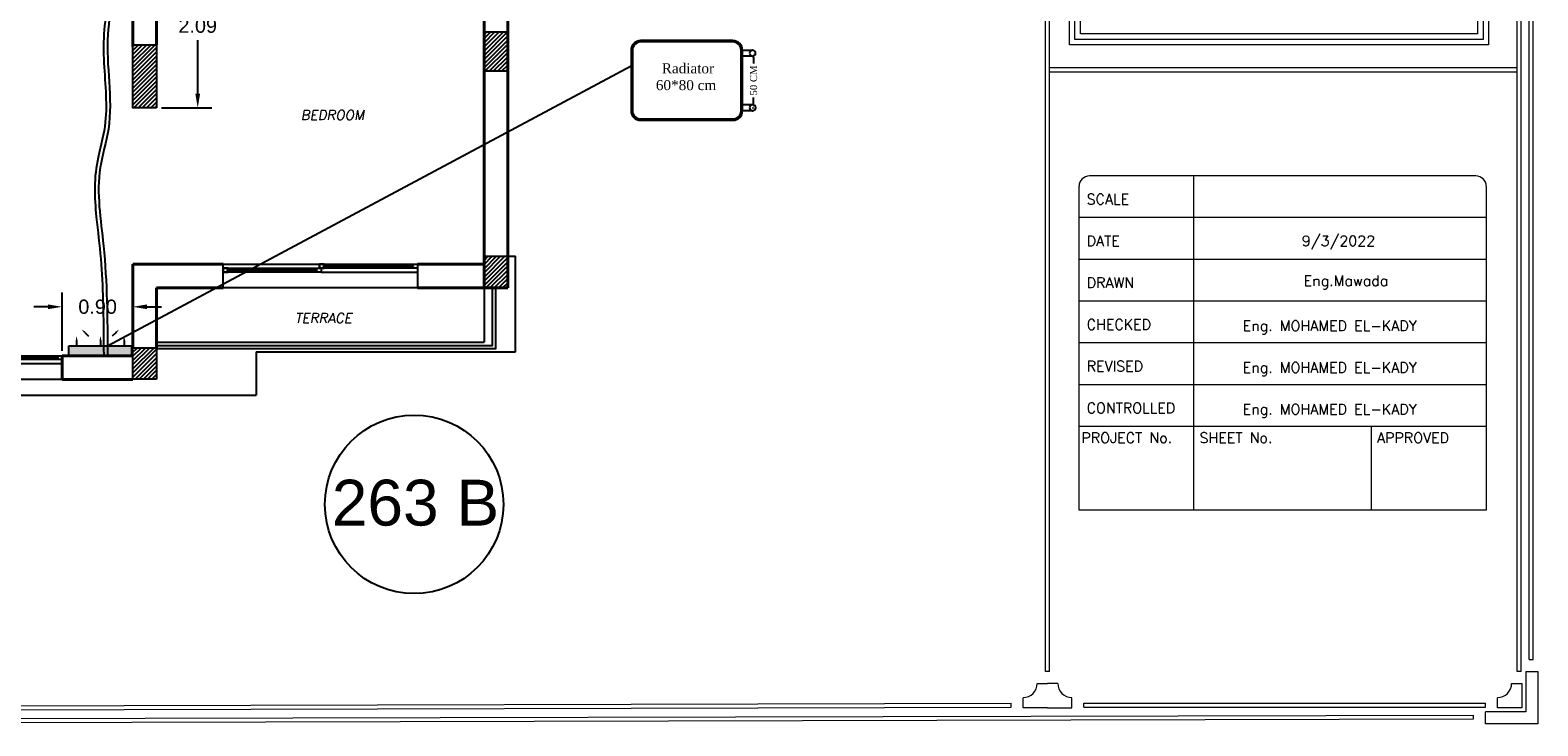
# Model space of a CAD drawing. Header units: metres. Extents: x -710577 to 709766, y -710660 to 709683.
# Tile 50 of 70: x -423 to -404, y -480 to -471. Entities that reach past the tile are written whole.
import ezdxf
from ezdxf.enums import TextEntityAlignment as Align

# ---------------------------------------------------------------- set-up
doc = ezdxf.new("R2010")
doc.units = ezdxf.units.M
doc.header["$LTSCALE"] = 50
doc.header["$MEASUREMENT"] = 0
for name, color, linetype in [('DIM-IN', 5, 'Continuous'), ('FIR-263$0$first$0$ELEV3', 3, 'Continuous'), ('FIR-263$0$first$0$RN', 3, 'Continuous'), ('FR XREF$0$first$0$ELEV3', 3, 'Continuous'), ('FR XREF$0$INT- WINDOWS', 5, 'Continuous'), ('GR-263$0$ground$0$RN', 3, 'Continuous'), ('heating', 10, 'Continuous'), ('heating system', 1, 'Continuous'), ('INT- COLUMN', 251, 'Continuous'), ('INT- COLUMN HATCH', 8, 'Continuous'), ('INT- WINDOWS', 5, 'Continuous'), ('Samrt Heat', 1, 'Continuous'), ('smart heat', 7, 'Continuous')]:
    doc.layers.add(name, color=color, linetype=linetype)
doc.layers.add('INT- WALL', color=7, linetype='Continuous', lineweight=40)
doc.styles.add('AM3', font='times.ttf')
doc.styles.add('Arial', font='arial.ttf', dxfattribs={"width": 0.7, "height": 0.108})
doc.styles.add('FIR-263$0$first$0$AXT', font='simplex.shx')
doc.styles.add('GR-263$0$ground$0$AXT', font='simplex.shx')
doc.styles.get("Standard").update_dxf_attribs({"font": 'arial.ttf'})
doc.styles.add('T', font='ROMANT.shx')
doc.dimstyles.new('35', dxfattribs={"dimscale": 0, "dimtxt": 0.09, "dimasz": 0.05, "dimexe": 0, "dimexo": 0, "dimgap": 0, "dimtad": 0, "dimzin": 0, "dimdsep": 46, "dimtxsty": 'AM3', "dimcen": 0, "dimadec": 3, "dimazin": 0, "dimtfac": 1, "dimtofl": 0, "dimtmove": 1, "dimatfit": 3, "dimfxl": 0.18, "dimtfill": 1, "dimtolj": 1, "dimtzin": 0, "dimarcsym": 0})
doc.dimstyles.get("Standard").update_dxf_attribs({"dimtxt": 0.18, "dimasz": 0.18, "dimexe": 0.18, "dimexo": 0.0625, "dimgap": 0.09, "dimtad": 0, "dimtih": 1, "dimtoh": 1, "dimzin": 0, "dimdsep": 46, "dimtxsty": 'Standard', "dimcen": 0.09, "dimadec": 0, "dimazin": 0, "dimtfac": 1, "dimtofl": 0, "dimtmove": 0, "dimatfit": 3, "dimfxl": 1, "dimtolj": 1, "dimtzin": 0, "dimarcsym": 0})
pattern_1 = [(45, (322.419634, -720.270054), (-0.0265165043, 0.0265165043), [])]

# ---------------------------------------------------------------- blocks, each defined once
blk = doc.blocks.new('GR-263$0$ground$0$RN')
at = {"style": 'GR-263$0$ground$0$AXT', "oblique": 10}
for tag, p in [('R1', (0, 0.75)), ('R2', (0, 0.5)), ('R3', (0, 0.25)), ('R4', (0, 0))]:
    blk.add_attdef(tag, text='', height=0.15, dxfattribs=at).set_placement(p, align=Align.MIDDLE)
blk = doc.blocks.new('*U1957')
for p, q in [((-10, 100), (-1230, 100)), ((-1180, 30), (-40, 30)), ((-1180, 30), (-1180, 20)), ((-1180, 20), (-40, 20)), ((-40, 30), (-40, 20)), ((40, 80), (1180, 80)), ((40, 80), (40, 70)), ((40, 70), (1180, 70)), ((1180, 80), (1180, 70))]:
    blk.add_line(p, q)
for points in [[(-1230, 300), (1230, 300), (1230, 0), (-1230, 0)], [(-1230, 0), (-1230, 50), (10, 50), (10, 0)], [(-10, 50), (-10, 100), (1230, 100), (1230, 50)]]:
    blk.add_lwpolyline(points, close=True)
for points in [[(-1170, 20), (-1170, 0), (-1230, 0), (-1230, 50), (-1170, 50), (-1170, 30)], [(-50, 20), (-50, 0), (10, 0), (10, 50), (-50, 50), (-50, 30)], [(50, 70), (50, 50), (-10, 50), (-10, 100), (50, 100), (50, 80)], [(1170, 70), (1170, 50), (1230, 50), (1230, 100), (1170, 100), (1170, 80)]]:
    blk.add_lwpolyline(points)
blk = doc.blocks.new('*U1958')
for p, q in [((-10, 100), (-1230, 100)), ((-1180, 30), (-40, 30)), ((-1180, 30), (-1180, 20)), ((-1180, 20), (-40, 20)), ((-40, 30), (-40, 20)), ((40, 80), (1180, 80)), ((40, 80), (40, 70)), ((40, 70), (1180, 70)), ((1180, 80), (1180, 70))]:
    blk.add_line(p, q)
for points in [[(-1230, 300), (1230, 300), (1230, 0), (-1230, 0)], [(-1230, 0), (-1230, 50), (10, 50), (10, 0)], [(-10, 50), (-10, 100), (1230, 100), (1230, 50)]]:
    blk.add_lwpolyline(points, close=True)
for points in [[(-1170, 20), (-1170, 0), (-1230, 0), (-1230, 50), (-1170, 50), (-1170, 30)], [(-50, 20), (-50, 0), (10, 0), (10, 50), (-50, 50), (-50, 30)], [(50, 70), (50, 50), (-10, 50), (-10, 100), (50, 100), (50, 80)], [(1170, 70), (1170, 50), (1230, 50), (1230, 100), (1170, 100), (1170, 80)]]:
    blk.add_lwpolyline(points)
blk = doc.blocks.new('FIR-263$0$first$0$RN')
at = {"style": 'FIR-263$0$first$0$AXT', "oblique": 10}
for tag, p in [('R1', (0, 0.75)), ('R2', (0, 0.5)), ('R3', (0, 0.25)), ('R4', (0, 0))]:
    blk.add_attdef(tag, text='', height=0.15, dxfattribs=at).set_placement(p, align=Align.MIDDLE)
blk = doc.blocks.new('*D2036')
at = {"layer": 'DIM-IN', "color": 0, "lineweight": -2, "transparency": 16777216}
for p, q in [((-421.769, -469.993), (-421.13, -469.993)), ((-421.31, -470.173), (-421.31, -470.854)), ((-421.31, -471.898), (-421.31, -471.217)), ((-421.769, -472.078), (-421.13, -472.078))]:
    blk.add_line(p, q, dxfattribs=at)
at = {"layer": 'DIM-IN', "color": 0, "transparency": 16777216}
for points in [[(-421.34, -470.173), (-421.28, -470.173), (-421.31, -469.993)], [(-421.34, -471.898), (-421.28, -471.898), (-421.31, -472.078)]]:
    blk.add_solid(points, dxfattribs=at)
at = {"layer": 'DIM-IN', "color": 0, "transparency": 16777216, "insert": (-421.31, -471.036), "char_height": 0.18, "attachment_point": 5}
blk.add_mtext('\\A1;2.09', dxfattribs=at)
blk = doc.blocks.new('A$C55C45C6C')
at = {"layer": 'heating', "color": 1}
for p, q in [((-0.216, 0.596), (-0.373, 0.596)), ((-0.373, 0.503), (-0.216, 0.503))]:
    blk.add_line(p, q, dxfattribs=at)
at = {"layer": 'heating', "color": 5}
for p, q in [((-0.374, -0.25), (-0.216, -0.25)), ((-0.374, -0.343), (-0.216, -0.343))]:
    blk.add_line(p, q, dxfattribs=at)
at = {"layer": 'heating system', "color": 4, "linetype": 'ByBlock', "lineweight": -2, "ltscale": 0.3}
for points in [[(-0.069, 0.743), (1.361, 0.743, -0.414214), (1.508, 0.596), (1.508, -0.343, -0.414214), (1.361, -0.49), (-0.069, -0.49, -0.414214), (-0.216, -0.343), (-0.216, 0.596, -0.414214)], [(-0.069, 0.722), (1.361, 0.722, -0.414214), (1.487, 0.596), (1.487, -0.343, -0.414214), (1.361, -0.469), (-0.069, -0.469, -0.414214), (-0.195, -0.343), (-0.195, 0.596, -0.414214)]]:
    blk.add_lwpolyline(points, format="xyb", close=True, dxfattribs=at)
at = {"layer": 'heating system', "color": 1, "linetype": 'ByBlock', "lineweight": -2, "ltscale": 0.3}
blk.add_circle((-0.373, 0.549), 0.0466, dxfattribs=at)
at = {"layer": 'heating system', "color": 5, "linetype": 'ByBlock', "lineweight": -2, "ltscale": 0.3}
blk.add_circle((-0.374, -0.296), 0.0466, dxfattribs=at)
blk = doc.blocks.new('*D2024')
at = {"layer": 'Samrt Heat', "color": 0, "lineweight": -2, "transparency": 16777216}
for p, q in [((-414.264, -471.433), (-414.264, -471.547)), ((-414.264, -472.025), (-414.264, -471.911)), ((-414.276, -472.075), (-414.264, -472.075))]:
    blk.add_line(p, q, dxfattribs=at)
at = {"layer": 'Samrt Heat', "color": 0, "transparency": 16777216}
for points in [[(-414.273, -471.433), (-414.256, -471.433), (-414.264, -471.383)], [(-414.273, -472.025), (-414.256, -472.025), (-414.264, -472.075)]]:
    blk.add_solid(points, dxfattribs=at)
at = {"layer": 'Samrt Heat', "color": 0, "transparency": 16777216, "insert": (-414.264, -471.729), "char_height": 0.09, "attachment_point": 5, "rotation": 90, "style": 'AM3', "bg_fill": 3, "box_fill_scale": 1.25, "bg_fill_color": 256, "bg_fill_true_color": 13158600, "bg_fill_transparency": 0}
blk.add_mtext('\\A1;50 CM', dxfattribs=at)
blk = doc.blocks.new('A$C4BE8651F')
h = blk.add_hatch(color=240)
h.set_gradient(color1=(250, 5, 38), color2=(238, 110, 242), tint=1, name='INVCURVED')
h.paths.add_polyline_path([(-0.467, 0.061), (-0.467, 0.012), (-0.467, -0.039), (0.193, -0.038), (0.193, 0.062)])
at = {"color": 1}
for p, q in [((0.193, 0.062), (-0.467, 0.062)), ((-0.467, -0.038), (-0.467, 0.062)), ((0.193, -0.038), (0.193, 0.062)), ((0.193, -0.038), (-0.467, -0.038))]:
    blk.add_line(p, q, dxfattribs=at)
for points in [[(-0.385, 0.162, 0, 0.0191, 0), (-0.385, 0.117, 0.0191, 0.0191, 0), (-0.385, 0.117, 0.0191, 0.0191, 0)], [(-0.332, 0.232, 0, 0.0191, 0), (-0.3, 0.201, 0.0191, 0.0191, 0), (-0.3, 0.201, 0.0191, 0.0191, 0)], [(-0.137, 0.162, 0, 0.0191, 0), (-0.137, 0.117, 0.0191, 0.0191, 0), (-0.137, 0.117, 0.0191, 0.0191, 0)], [(0.058, 0.232, 0, 0.0191, 0), (0.027, 0.201, 0.0191, 0.0191, 0), (0.027, 0.201, 0.0191, 0.0191, 0)], [(0.112, 0.162, 0, 0.0191, 0), (0.112, 0.117, 0.0191, 0.0191, 0), (0.112, 0.117, 0.0191, 0.0191, 0)]]:
    blk.add_lwpolyline(points, format="xyseb", dxfattribs=at)
for points in [[(-0.3, 0.201), (-0.261, 0.162)], [(0.027, 0.201), (-0.013, 0.162)], [(-0.385, 0.117), (-0.385, 0.062)], [(-0.137, 0.117), (-0.137, 0.062)], [(0.112, 0.117), (0.112, 0.062)]]:
    blk.add_lwpolyline(points, dxfattribs=at)
blk = doc.blocks.new('*D2032')
at = {"layer": 'DIM-IN', "color": 0, "lineweight": -2, "transparency": 16777216}
for p, q in [((-423.027, -475.156), (-423.027, -474.418)), ((-422.131, -475.156), (-422.131, -474.418)), ((-423.207, -474.598), (-423.387, -474.598)), ((-421.951, -474.598), (-421.771, -474.598))]:
    blk.add_line(p, q, dxfattribs=at)
at = {"layer": 'DIM-IN', "color": 0, "transparency": 16777216}
for points in [[(-423.207, -474.568), (-423.207, -474.628), (-423.027, -474.598)], [(-421.951, -474.568), (-421.951, -474.628), (-422.131, -474.598)]]:
    blk.add_solid(points, dxfattribs=at)
at = {"layer": 'DIM-IN', "color": 0, "transparency": 16777216, "insert": (-422.579, -474.598), "char_height": 0.18, "attachment_point": 5}
blk.add_mtext('\\A1;0.90', dxfattribs=at)

msp = doc.modelspace()

# ---------------------------------------------------------------- hatches: boundary and pattern name
at = {"layer": 'INT- COLUMN HATCH'}
h = msp.add_hatch(dxfattribs=at)
h.set_pattern_fill('ANSI31', color=256, scale=0.3, style=0)
h.set_pattern_definition(pattern_1)
h.paths.add_polyline_path([(-417.381, -471.613), (-417.681, -471.613), (-417.681, -471.113), (-417.381, -471.113)])
h = msp.add_hatch(dxfattribs=at)
h.set_pattern_fill('ANSI31', color=256, scale=0.3, style=0)
h.set_pattern_definition([(45, (313.369634, -720.140054), (-0.0265165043, 0.0265165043), [])])
h.paths.add_polyline_path([(-421.831, -472.078), (-422.131, -472.078), (-422.131, -471.278), (-421.831, -471.278)])
h = msp.add_hatch(dxfattribs=at)
h.set_pattern_fill('ANSI31', color=256, scale=0.3, style=0)
h.set_pattern_definition([(45, (322.41942, -720.270054), (-0.0265165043, 0.0265165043), [])])
h.paths.add_polyline_path([(-417.381, -474.358), (-417.681, -474.358), (-417.681, -473.958), (-417.381, -473.958)])
h = msp.add_hatch(dxfattribs=at)
h.set_pattern_fill('ANSI31', color=256, scale=0.3, style=0)
h.set_pattern_definition(pattern_1)
h.paths.add_polyline_path([(-421.831, -475.516), (-422.131, -475.516), (-422.131, -475.116), (-421.831, -475.116)])

# ---------------------------------------------------------------- linework, layer by layer
at = {"lineweight": 0}
for p, q in [((-405.109, -472.939), (-410.006, -472.939)), ((-408.682, -477.176), (-408.682, -472.939)), ((-410.138, -477.176), (-410.138, -473.071)), ((-404.977, -473.071), (-404.977, -477.176)), ((-404.977, -473.468), (-410.138, -473.468)), ((-404.977, -473.997), (-410.138, -473.997)), ((-404.977, -474.527), (-410.138, -474.527)), ((-404.977, -475.056), (-410.138, -475.056)), ((-404.977, -475.586), (-410.138, -475.586)), ((-404.977, -476.115), (-410.138, -476.115)), ((-406.433, -477.176), (-406.433, -476.115)), ((-404.977, -477.176), (-410.138, -477.176))]:
    msp.add_line(p, q, dxfattribs=at)
for points in [[(-410.26, -470.049), (-404.948, -470.049), (-404.948, -471.277), (-410.26, -471.277)], [(-410.191, -470.118), (-405.017, -470.118), (-405.017, -471.208), (-410.191, -471.208)], [(-410.122, -470.186), (-405.086, -470.186), (-405.086, -471.139), (-410.122, -471.139)]]:
    msp.add_lwpolyline(points, close=True, dxfattribs=at)
for centre, start, end in [((-410.006, -473.071), 90, 180), ((-405.109, -473.071), 0, 90)]:
    msp.add_arc(centre, 0.132, start, end, dxfattribs=at)
at = {"color": 1}
msp.add_open_spline([(-422.481, -470.311), (-422.468, -470.42), (-422.456, -470.527), (-422.456, -470.763), (-422.476, -470.897), (-422.505, -471.174), (-422.507, -471.316), (-422.495, -471.595), (-422.483, -471.734), (-422.47, -472.001), (-422.468, -472.131), (-422.497, -472.406), (-422.539, -472.552), (-422.599, -472.828), (-422.614, -472.956), (-422.617, -473.208), (-422.608, -473.334), (-422.578, -473.638), (-422.554, -473.814), (-422.525, -474.166), (-422.517, -474.342), (-422.504, -474.749), (-422.503, -474.98), (-422.502, -475.212)], degree=3, knots=[0, 0, 0, 0, 0.3264, 0.3264, 0.738216, 0.738216, 1.150033, 1.150033, 1.561849, 1.561849, 1.95915, 1.95915, 2.421678, 2.421678, 2.793474, 2.793474, 3.16527, 3.16527, 3.694708, 3.694708, 4.224146, 4.224146, 4.921869, 4.921869, 4.921869, 4.921869], dxfattribs=at)
at = {"color": 5}
msp.add_spline([(-422.431, -470.306), (-422.406, -470.644), (-422.45, -471.145), (-422.443, -472.347), (-422.546, -472.833), (-422.505, -473.824), (-422.452, -475.212)], degree=3, dxfattribs=at)
at = {"layer": 'FIR-263$0$first$0$ELEV3'}
msp.add_line((-417.382, -473.958), (-417.281, -473.958), dxfattribs=at)
at = {"layer": 'FR XREF$0$first$0$ELEV3'}
for p, q in [((-417.281, -475.168), (-417.281, -473.958)), ((-417.681, -474.358), (-417.681, -475.048)), ((-421.831, -475.048), (-417.681, -475.048)), ((-420.571, -475.168), (-420.571, -475.718)), ((-420.571, -475.168), (-417.281, -475.168)), ((-432.441, -475.718), (-420.571, -475.718))]:
    msp.add_line(p, q, dxfattribs=at)
at = {"layer": 'FR XREF$0$INT- WINDOWS'}
for points in [[(-421.832, -475.088), (-417.572, -475.088), (-417.572, -474.358)], [(-421.832, -475.128), (-417.532, -475.128), (-417.532, -474.358)]]:
    msp.add_lwpolyline(points, dxfattribs=at)
at = {"layer": 'GR-263$0$ground$0$RN'}
msp.add_circle((-418.566, -477.102), 1.131, dxfattribs=at)
at = {"layer": 'INT- COLUMN'}
for points in [[(-417.381, -471.613), (-417.681, -471.613), (-417.681, -471.113), (-417.381, -471.113)], [(-421.831, -472.078), (-422.131, -472.078), (-422.131, -471.278), (-421.831, -471.278)], [(-417.381, -474.358), (-417.681, -474.358), (-417.681, -473.958), (-417.381, -473.958)], [(-421.831, -475.516), (-422.131, -475.516), (-422.131, -475.116), (-421.831, -475.116)]]:
    msp.add_lwpolyline(points, close=True, dxfattribs=at)
at = {"layer": 'INT- WALL'}
for p, q in [((-421.831, -471.278), (-421.831, -469.993)), ((-417.681, -474.358), (-417.681, -469.993)), ((-422.131, -471.298), (-422.131, -470.518)), ((-420.986, -474.058), (-422.131, -474.058)), ((-422.131, -475.116), (-422.131, -474.058)), ((-418.526, -474.058), (-417.681, -474.058)), ((-421.832, -475.128), (-421.832, -474.358)), ((-420.986, -474.358), (-421.832, -474.358)), ((-418.526, -474.358), (-417.381, -474.358)), ((-422.131, -475.218), (-423.027, -475.218)), ((-423.027, -475.518), (-423.027, -475.218)), ((-422.131, -475.518), (-423.027, -475.518))]:
    msp.add_line(p, q, dxfattribs=at)
msp.add_lwpolyline([(-416.861, -467.953), (-417.381, -467.953), (-417.381, -474.358)], dxfattribs=at)
at = {"layer": 'INT- WINDOWS'}
for points in [[(-421.832, -475.088), (-417.572, -475.088), (-417.572, -474.358)], [(-421.832, -475.128), (-417.532, -475.128), (-417.532, -474.358)]]:
    msp.add_lwpolyline(points, dxfattribs=at)
at = {"layer": 'Samrt Heat', "color": 240, "lineweight": 0, "true_color": 0xed1f24}
for p, q in [((-410.563, -479.22), (-410.563, -454.29)), ((-410.513, -479.22), (-410.513, -454.29)), ((-404.586, -479.22), (-404.586, -454.29)), ((-404.536, -479.22), (-404.536, -454.29)), ((-404.435, -479.068), (-404.435, -454.441)), ((-404.384, -479.068), (-404.384, -454.441)), ((-410.513, -471.567), (-404.586, -471.567)), ((-410.513, -471.618), (-404.586, -471.618)), ((-404.435, -479.068), (-404.384, -479.068)), ((-410.513, -479.22), (-410.563, -479.22)), ((-404.536, -479.22), (-404.586, -479.22)), ((-404.475, -479.22), (-404.475, -479.732)), ((-404.475, -479.22), (-404.323, -479.22)), ((-404.323, -479.22), (-404.323, -479.884)), ((-410.668, -479.371), (-410.538, -479.371)), ((-410.408, -479.371), (-410.538, -479.371)), ((-404.655, -479.371), (-404.525, -479.371)), ((-404.525, -479.371), (-404.525, -479.682)), ((-410.848, -479.682), (-410.848, -479.552)), ((-410.538, -479.682), (-410.848, -479.682)), ((-410.538, -479.682), (-410.228, -479.682)), ((-410.228, -479.682), (-410.228, -479.552)), ((-410.076, -479.62), (-404.987, -479.62)), ((-410.076, -479.671), (-410.076, -479.62)), ((-410.076, -479.671), (-404.987, -479.671)), ((-404.987, -479.671), (-404.987, -479.62)), ((-404.835, -479.682), (-404.835, -479.552)), ((-404.525, -479.682), (-404.835, -479.682)), ((-441.181, -479.859), (-405.139, -479.772)), ((-441.181, -479.909), (-405.139, -479.822)), ((-405.139, -479.822), (-405.139, -479.772)), ((-404.987, -479.884), (-404.987, -479.732)), ((-404.475, -479.732), (-404.987, -479.732)), ((-404.323, -479.884), (-404.987, -479.884))]:
    msp.add_line(p, q, dxfattribs=at)
for centre, start, end in [((-410.848, -479.371), 270, 0), ((-410.228, -479.371), 180, 270), ((-404.835, -479.371), 270, 0)]:
    msp.add_arc(centre, 0.18, start, end, dxfattribs=at)
at = {"layer": 'smart heat', "color": 240, "lineweight": 0, "true_color": 0xed1f24}
for p, q in [((-441.281, -479.707), (-411, -479.62)), ((-441.281, -479.758), (-411, -479.671)), ((-411, -479.671), (-411, -479.62))]:
    msp.add_line(p, q, dxfattribs=at)

# ---------------------------------------------------------------- block references
at = {"layer": 'FIR-263$0$first$0$RN'}
ref = msp.add_blockref('FIR-263$0$first$0$RN', (-419.559, -472.583), dxfattribs=dict(at, xscale=-0.8333333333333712, yscale=0.8333333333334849, zscale=0.8333333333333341))
ref.add_attrib('R2', 'BEDROOM ', dxfattribs={"layer": '0', "height": 0.125, "style": 'FIR-263$0$first$0$AXT', "oblique": 10}).set_placement((-419.559, -472.167), align=Align.MIDDLE)
at = {"layer": 'FIR-263$0$first$0$RN', "xscale": 0.8333333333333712, "yscale": 0.8333333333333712, "zscale": 0.8333333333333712}
msp.add_blockref('FIR-263$0$first$0$RN', (-419.716, -475.157), dxfattribs=at).add_auto_attribs({'R2': 'TERRACE'})
at = {"layer": 'GR-263$0$ground$0$RN'}
ref = msp.add_blockref('GR-263$0$ground$0$RN', (-418.55, -477.086), dxfattribs=dict(at, xscale=0.01185875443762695, yscale=0.01185875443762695, zscale=0.01185875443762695))
ref.add_attrib('R2', '263 B', dxfattribs={"layer": '0', "height": 0.5812, "style": 'Arial'}).set_placement((-418.55, -477.08), align=Align.MIDDLE)
at = {"layer": 'INT- WINDOWS', "xscale": 0.001000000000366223, "yscale": 0.001000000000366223, "zscale": 0.001000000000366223, "rotation": 180}
for name, p in [('*U1958', (-419.756, -474.058)), ('*U1957', (-424.257, -475.218))]:
    msp.add_blockref(name, p, dxfattribs=at)
at = {"layer": 'smart heat', "color": 0, "lineweight": -3, "xscale": -0.8190000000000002, "yscale": 0.8190000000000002, "zscale": 0.8190000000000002}
msp.add_blockref('A$C55C45C6C', (-414.582, -471.833), dxfattribs=at)
at = {"layer": 'smart heat', "xscale": -1.211865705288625, "yscale": 1.211865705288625, "zscale": 1.211865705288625}
msp.add_blockref('A$C4BE8651F', (-422.709, -475.166), dxfattribs=at)

# ---------------------------------------------------------------- texts
at = {"lineweight": 0, "style": 'T'}
for s, height, p in [('SCALE', 0.1323, (-410.042, -473.3)), ('DATE', 0.1323, (-410.042, -473.829)), ('9/3/2022', 0.1323, (-407.315, -473.829)), ('DRAWN', 0.1323, (-410.042, -474.358)), ('Eng.Mawada', 0.1323, (-407.291, -474.334)), ('CHECKED', 0.1323, (-410.042, -474.888)), ('REVISED', 0.1323, (-410.042, -475.417)), ('CONTROLLED', 0.1323, (-410.042, -475.946)), ('PROJECT No.', 0.13234, (-410.109, -476.324)), ('SHEET No.', 0.1323, (-408.611, -476.324)), ('APPROVED', 0.1323, (-406.362, -476.324))]:
    msp.add_text(s, height=height, dxfattribs=at).set_placement(p)
at = {"lineweight": 0, "char_height": 0.13234, "attachment_point": 1, "style": 'T'}
for insert in [(-408.064, -474.772), (-408.064, -475.301), (-408.064, -475.83)]:
    msp.add_mtext_dynamic_manual_height_columns('Eng. MOHAMED EL-KADY', width=3.20917, gutter_width=16.487, heights=[0.621], dxfattribs=dict(at, insert=insert))
at = {"layer": 'smart heat', "color": 0, "linetype": 'ByBlock', "lineweight": -3, "ltscale": 0.3, "insert": (-415.12, -471.789), "char_height": 0.12751, "width": 1.27836, "attachment_point": 5, "style": 'AM3'}
msp.add_mtext('\\A1; Radiator \\P60*80 cm\\P  ', dxfattribs=at)

# ---------------------------------------------------------------- dimensions: what is measured, and where the dimension line sits
at = {"layer": 'DIM-IN', "color": 0}
for base, p1, p2, angle, picture, middle in [((-421.3105, -469.9928), (-421.8313, -472.0783), (-421.8313, -469.9928), 90, '*D2036', (-421.3105, -471.0356)), ((-423.027, -474.598), (-422.131, -475.218), (-423.027, -475.218), 180, '*D2032', (-422.579, -474.598))]:
    dim = msp.add_linear_dim(base=base, p1=p1, p2=p2, angle=angle, dimstyle='Standard', dxfattribs=at)
    dim.commit()
    dim.dimension.update_dxf_attribs({"geometry": picture, "text_midpoint": middle})

# ---------------------------------------------------------------- leaders
at = {"layer": 'Samrt Heat', "color": 0}
msp.add_leader([(-422.452, -475.091), (-415.817, -471.544)], dimstyle='35', override={"dimscale": 1}, dxfattribs=at)

# ---------------------------------------------------------------- next in the draw order: dimensions: what is measured, and where the dimension line sits
dim = msp.add_linear_dim(base=(-414.264, -472.075), p1=(-414.264, -471.383), p2=(-414.276, -472.075), angle=90, text='50 CM', dimstyle='35', override={"dimscale": 1}, dxfattribs=at)
dim.commit()
dim.dimension.update_dxf_attribs({"geometry": '*D2024', "text_midpoint": (-414.264, -471.729), "dimtype": 160})

doc.saveas('drawing.dxf')
